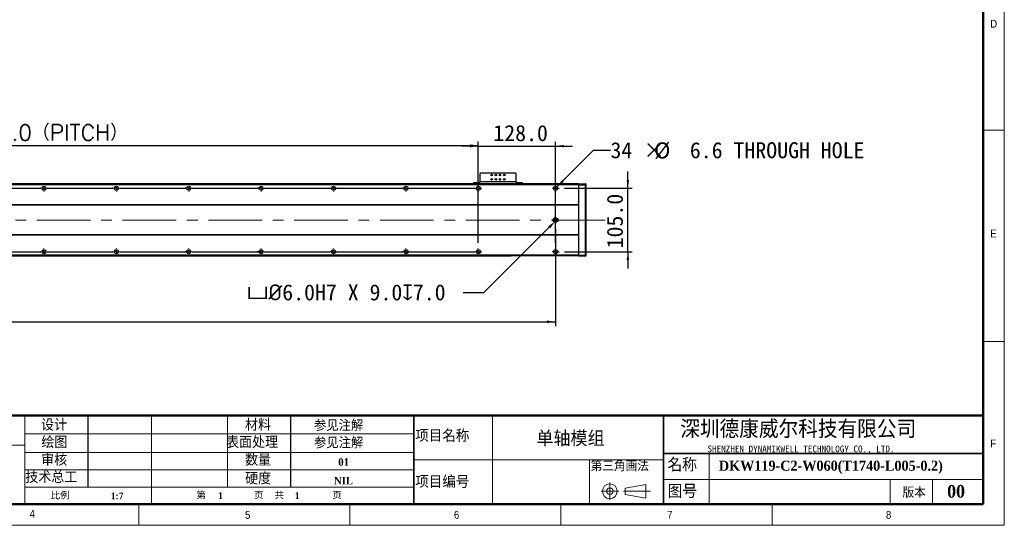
# Model space of a CAD drawing. Header units: millimetres. Extents: x 35 to 2905, y 35 to 2044.
# Tile 4 of 6: x 1273 to 2905, y 35 to 873. Entities that reach past the tile are written whole.
import ezdxf

# ---------------------------------------------------------------- set-up
doc = ezdxf.new("R2010")
doc.units = ezdxf.units.MM
doc.header["$LTSCALE"] = 7
doc.header["$PDSIZE"] = -1
doc.linetypes.add('CENTERX2', pattern=[20.32, 12.7, -2.54, 2.54, -2.54])
doc.layers.add('DIMNS', color=7, linetype='Continuous')
doc.styles.add('SLDTEXTSTYLE1', font='Gothic.ttf', dxfattribs={"width": 0.913})
doc.styles.add('SLDTEXTSTYLE2', font='timesbd.ttf', dxfattribs={"width": 0.933})
doc.styles.add('SLDTEXTSTYLE3', font='txt', dxfattribs={"bigfont": 'bigfont'})
doc.styles.add('SLDTEXTSTYLE4', font='txt', dxfattribs={"bigfont": 'bigfont'})
doc.styles.add('SLDTEXTSTYLE5', font='txt', dxfattribs={"bigfont": 'bigfont'})
doc.styles.add('SLDTEXTSTYLE6', font='txt')
doc.styles.add('SLDTEXTSTYLE7', font='timesbd.ttf', dxfattribs={"width": 0.933, "bigfont": 'bigfont'})
doc.styles.add('SLDTEXTSTYLE8', font='txt')
doc.styles.add('SLDTEXTSTYLE9', font='txt', dxfattribs={"bigfont": 'bigfont'})
doc.dimstyles.new('SLDDIMSTYLE0', dxfattribs={"dimtxt": 26.6, "dimasz": 14, "dimexe": 0, "dimexo": 0.0625, "dimgap": 6.65, "dimtad": 2, "dimdec": 1, "dimrnd": 1e-09, "dimzin": 4, "dimdsep": 46, "dimtxsty": 'SLDTEXTSTYLE8', "dimsah": 1, "dimcen": 0.09, "dimadec": 0, "dimazin": 1, "dimtfac": 1, "dimtdec": 1, "dimtofl": 0, "dimtmove": 0, "dimatfit": 3, "dimfxl": 0, "dimfrac": 2, "dimtolj": 1, "dimtzin": 12, "dimarcsym": 0})
doc.dimstyles.new('SLDDIMSTYLE1', dxfattribs={"dimtxt": 26.6, "dimasz": 14, "dimexe": 0, "dimexo": 0.0625, "dimgap": 6.65, "dimtad": 2, "dimdec": 1, "dimrnd": 1e-09, "dimzin": 4, "dimdsep": 46, "dimtxsty": 'SLDTEXTSTYLE8', "dimsah": 1, "dimcen": 0.09, "dimadec": 0, "dimazin": 1, "dimtfac": 1, "dimtdec": 1, "dimtmove": 0, "dimatfit": 0, "dimfxl": 0, "dimfrac": 2, "dimtolj": 1, "dimtzin": 12, "dimarcsym": 0})
doc.dimstyles.new('SLDDIMSTYLE5', dxfattribs={"dimtxt": 26.6, "dimasz": 14, "dimexe": 0, "dimexo": 0.0625, "dimgap": 6.65, "dimtad": 0, "dimtih": 1, "dimtoh": 1, "dimdec": 1, "dimrnd": 1e-09, "dimzin": 4, "dimdsep": 46, "dimtxsty": 'SLDTEXTSTYLE8', "dimsah": 1, "dimcen": 0, "dimadec": 0, "dimazin": 1, "dimtfac": 1, "dimtdec": 1, "dimtofl": 0, "dimtmove": 0, "dimatfit": 3, "dimfxl": 0, "dimfrac": 2, "dimtolj": 1, "dimtzin": 12, "dimarcsym": 0})
doc.dimstyles.new('SLDDIMSTYLE6', dxfattribs={"dimtxt": 26.6, "dimasz": 14, "dimexe": 0, "dimexo": 0.0625, "dimgap": 6.65, "dimtad": 0, "dimtih": 1, "dimtoh": 1, "dimdec": 1, "dimrnd": 1e-09, "dimzin": 12, "dimdsep": 46, "dimtxsty": 'SLDTEXTSTYLE8', "dimsah": 1, "dimcen": 0, "dimadec": 0, "dimazin": 3, "dimtfac": 1, "dimtdec": 1, "dimtofl": 0, "dimtmove": 0, "dimatfit": 3, "dimfxl": 0, "dimfrac": 2, "dimtolj": 1, "dimtzin": 12, "dimarcsym": 0})

# ---------------------------------------------------------------- blocks, each defined once
blk = doc.blocks.new('_D_13')
at = {"layer": 'DIMNS'}
for p, q in [((225, 532), (225, 365.2)), ((2161, 526.4), (2161, 365.2)), ((225, 372.2), (2161, 372.2))]:
    blk.add_line(p, q, dxfattribs=at)
for points in [[(225, 372.2), (239, 370.1), (239, 374.3)], [(2161, 372.2), (2147, 374.3), (2147, 370.1)]]:
    blk.add_solid(points, dxfattribs=at)
at = {"layer": 'DIMNS', "insert": (1131.8, 407.1), "char_height": 26.6, "attachment_point": 1, "style": 'SLDTEXTSTYLE8'}
blk.add_mtext('1936.0', dxfattribs=at)
blk = doc.blocks.new('_D_14')
at = {"layer": 'DIMNS'}
for p, q in [((2281, 593.4), (2281, 621.4)), ((2175.8, 593.4), (2288, 593.4)), ((2281, 488.4), (2281, 593.4)), ((2175.8, 488.4), (2288, 488.4)), ((2281, 488.4), (2281, 460.4))]:
    blk.add_line(p, q, dxfattribs=at)
for points in [[(2281, 593.4), (2283.1, 607.4), (2278.9, 607.4)], [(2281, 488.4), (2278.9, 474.4), (2283.1, 474.4)]]:
    blk.add_solid(points, dxfattribs=at)
at = {"layer": 'DIMNS', "insert": (2246.1, 493.9), "char_height": 26.6, "attachment_point": 1, "rotation": 90, "style": 'SLDTEXTSTYLE8'}
blk.add_mtext('105.0', dxfattribs=at)
blk = doc.blocks.new('_D_16')
at = {"layer": 'Defpoints', "color": 0}
for p in [(2160.4, 538.7), (2162.5, 540.9)]:
    blk.add_point(p, dxfattribs=at)
at = {"layer": 'DIMNS', "color": 0, "lineweight": -2}
for p, q in [((2042.2, 420.5), (2150.5, 528.8)), ((2007.9, 420.5), (2042.2, 420.5))]:
    blk.add_line(p, q, dxfattribs=at)
at = {"layer": 'DIMNS', "color": 0}
blk.add_solid([(2148.9, 530.5), (2152.2, 527.2), (2160.4, 538.7)], dxfattribs=at)
at = {"layer": 'DIMNS', "color": 0, "insert": (1649.5, 434.3), "char_height": 26.6, "attachment_point": 1, "style": 'SLDTEXTSTYLE8'}
blk.add_mtext('\\A1;{\\fGDT|b0|i0|c134|p2;v\\fISOCPEUR|b0|i0|c134|p34;%%C}6.0H7 X 9.0{\\fGDT|b0|i0|c134|p2;x}7.0', dxfattribs=at)
blk = doc.blocks.new('_D_17')
at = {"layer": 'DIMNS'}
for p, q in [((2163.4, 595.7), (2224.1, 656.4)), ((2224.1, 656.4), (2252.1, 656.4))]:
    blk.add_line(p, q, dxfattribs=at)
blk.add_solid([(2163.4, 595.7), (2174.8, 604.1), (2171.8, 607.1)], dxfattribs=at)
at = {"layer": 'DIMNS', "char_height": 26.6, "attachment_point": 1, "style": 'SLDTEXTSTYLE8'}
for s, insert in [('34 ×', (2252.1, 669.8)), ('%%c', (2324.5, 669.5)), (' 6.6 THROUGH HOLE', (2365.6, 669.8))]:
    blk.add_mtext(s, dxfattribs=dict(at, insert=insert))
blk = doc.blocks.new('_D_18')
at = {"layer": 'DIMNS'}
for p, q in [((353, 503.1), (353, 671.1)), ((2033, 503.1), (2033, 671.1)), ((353, 664.1), (2033, 664.1))]:
    blk.add_line(p, q, dxfattribs=at)
for points in [[(353, 664.1), (367, 662), (367, 666.2)], [(2033, 664.1), (2019, 666.2), (2019, 662)]]:
    blk.add_solid(points, dxfattribs=at)
at = {"layer": 'DIMNS', "char_height": 26.6, "attachment_point": 1}
for s, insert, style in [('=14×120.0（PITCH）', (1090.3, 699), 'SLDTEXTSTYLE9'), ('1680.0', (986.4, 699), 'SLDTEXTSTYLE8')]:
    blk.add_mtext(s, dxfattribs=dict(at, insert=insert, style=style))
blk = doc.blocks.new('_D_20')
at = {"layer": 'DIMNS'}
for p, q in [((2033, 503.1), (2033, 670.3)), ((2161, 503.1), (2161, 670.3)), ((2033, 663.3), (2005, 663.3)), ((2033, 663.3), (2161, 663.3)), ((2161, 663.3), (2189, 663.3))]:
    blk.add_line(p, q, dxfattribs=at)
for points in [[(2033, 663.3), (2019, 665.4), (2019, 661.2)], [(2161, 663.3), (2175, 661.2), (2175, 665.4)]]:
    blk.add_solid(points, dxfattribs=at)
at = {"layer": 'DIMNS', "insert": (2057.9, 698.2), "char_height": 26.6, "attachment_point": 1, "style": 'SLDTEXTSTYLE8'}
blk.add_mtext('128.0', dxfattribs=at)
blk = doc.blocks.new('SW_CENTERMARKSYMBOL_0')
at = {"layer": 'DIMNS', "color": 0}
for p, q in [((-5.08, 0), (-5.54, 0)), ((0, 0), (-2.54, 0)), ((0, 5.08), (0, 5.54)), ((0, 0), (0, 2.54)), ((0, 0), (0, -2.54)), ((0, 0), (2.54, 0)), ((5.08, 0), (5.54, 0)), ((0, -5.08), (0, -5.54))]:
    blk.add_line(p, q, dxfattribs=at)
blk = doc.blocks.new('SW_CENTERMARKSYMBOL_2')
at = {"layer": 'DIMNS', "color": 0}
for p, q in [((725.08, 0), (834.92, 0)), ((834.92, 0), (834.16, 0)), ((840, 0), (837.46, 0)), ((840, 0), (837.46, 0)), ((840, 0), (837.46, 0)), ((840, 0), (837.46, 0)), ((840, 0), (837.46, 0)), ((840, 0), (837.46, 0)), ((840, 0), (837.46, 0)), ((840, 5.08), (840, 5.84)), ((840, 0), (840, 2.54)), ((840, 0), (840, 2.54)), ((840, 0), (840, 2.54)), ((840, 0), (840, 2.54)), ((840, 0), (840, 2.54)), ((840, 0), (840, 2.54)), ((840, 0), (840, 2.54)), ((840, 0), (840, -2.54)), ((840, 0), (842.54, 0)), ((840, 0), (840, -2.54)), ((840, 0), (842.54, 0)), ((840, 0), (840, -2.54)), ((840, 0), (842.54, 0)), ((840, 0), (840, -2.54)), ((840, 0), (842.54, 0)), ((840, 0), (840, -2.54)), ((840, 0), (842.54, 0)), ((840, 0), (840, -2.54)), ((840, 0), (842.54, 0)), ((840, 0), (840, -2.54)), ((840, 0), (842.54, 0)), ((845.08, 0), (845.84, 0)), ((845.08, 0), (954.92, 0)), ((954.92, 0), (954.16, 0)), ((960, 0), (957.46, 0)), ((960, 0), (957.46, 0)), ((960, 0), (957.46, 0)), ((960, 0), (957.46, 0)), ((960, 0), (957.46, 0)), ((960, 0), (957.46, 0)), ((960, 5.08), (960, 5.84)), ((960, 0), (960, 2.54)), ((960, 0), (960, 2.54)), ((960, 0), (960, 2.54)), ((960, 0), (960, 2.54)), ((960, 0), (960, 2.54)), ((960, 0), (960, 2.54)), ((960, 0), (960, -2.54)), ((960, 0), (962.54, 0)), ((960, 0), (960, -2.54)), ((960, 0), (962.54, 0)), ((960, 0), (960, -2.54)), ((960, 0), (962.54, 0)), ((960, 0), (960, -2.54)), ((960, 0), (962.54, 0)), ((960, 0), (960, -2.54)), ((960, 0), (962.54, 0)), ((960, 0), (960, -2.54)), ((960, 0), (962.54, 0)), ((965.08, 0), (965.84, 0)), ((965.08, 0), (1074.92, 0)), ((1074.92, 0), (1074.16, 0)), ((1080, 0), (1077.46, 0)), ((1080, 0), (1077.46, 0)), ((1080, 0), (1077.46, 0)), ((1080, 0), (1077.46, 0)), ((1080, 0), (1077.46, 0)), ((1080, 5.08), (1080, 5.84)), ((1080, 0), (1080, 2.54)), ((1080, 0), (1080, 2.54)), ((1080, 0), (1080, 2.54)), ((1080, 0), (1080, 2.54)), ((1080, 0), (1080, 2.54)), ((1080, 0), (1080, -2.54)), ((1080, 0), (1082.54, 0)), ((1080, 0), (1080, -2.54)), ((1080, 0), (1082.54, 0)), ((1080, 0), (1080, -2.54)), ((1080, 0), (1082.54, 0)), ((1080, 0), (1080, -2.54)), ((1080, 0), (1082.54, 0)), ((1080, 0), (1080, -2.54)), ((1080, 0), (1082.54, 0)), ((1085.08, 0), (1085.84, 0)), ((1085.08, 0), (1194.92, 0)), ((1194.92, 0), (1194.16, 0)), ((1200, 0), (1197.46, 0)), ((1200, 0), (1197.46, 0)), ((1200, 0), (1197.46, 0)), ((1200, 0), (1197.46, 0)), ((1200, 5.08), (1200, 5.84)), ((1200, 0), (1200, 2.54)), ((1200, 0), (1200, 2.54)), ((1200, 0), (1200, 2.54)), ((1200, 0), (1200, 2.54)), ((1200, 0), (1200, -2.54)), ((1200, 0), (1202.54, 0)), ((1200, 0), (1200, -2.54)), ((1200, 0), (1202.54, 0)), ((1200, 0), (1200, -2.54)), ((1200, 0), (1202.54, 0)), ((1200, 0), (1200, -2.54)), ((1200, 0), (1202.54, 0)), ((1205.08, 0), (1205.84, 0)), ((1205.08, 0), (1314.92, 0)), ((1314.92, 0), (1314.16, 0)), ((1320, 0), (1317.46, 0)), ((1320, 0), (1317.46, 0)), ((1320, 0), (1317.46, 0)), ((1320, 5.08), (1320, 5.84)), ((1320, 0), (1320, 2.54)), ((1320, 0), (1320, 2.54)), ((1320, 0), (1320, 2.54)), ((1320, 0), (1320, -2.54)), ((1320, 0), (1322.54, 0)), ((1320, 0), (1320, -2.54)), ((1320, 0), (1322.54, 0)), ((1320, 0), (1320, -2.54)), ((1320, 0), (1322.54, 0)), ((1325.08, 0), (1325.84, 0)), ((1325.08, 0), (1434.92, 0)), ((1434.92, 0), (1434.16, 0)), ((1440, 0), (1437.46, 0)), ((1440, 0), (1437.46, 0)), ((1440, 5.08), (1440, 5.84)), ((1440, 0), (1440, 2.54)), ((1440, 0), (1440, 2.54)), ((1440, 0), (1440, -2.54)), ((1440, 0), (1442.54, 0)), ((1440, 0), (1440, -2.54)), ((1440, 0), (1442.54, 0)), ((1445.08, 0), (1445.84, 0)), ((1445.08, 0), (1554.92, 0)), ((1560, 0), (1557.46, 0)), ((1560, 5.08), (1560, 5.84)), ((1560, 0), (1560, 2.54)), ((1560, 0), (1560, -2.54)), ((1560, 0), (1562.54, 0)), ((1565.08, 0), (1565.84, 0)), ((840, -5.08), (840, -5.84)), ((960, -5.08), (960, -5.84)), ((1080, -5.08), (1080, -5.84)), ((1200, -5.08), (1200, -5.84)), ((1320, -5.08), (1320, -5.84)), ((1440, -5.08), (1440, -5.84)), ((1560, -5.08), (1560, -5.84))]:
    blk.add_line(p, q, dxfattribs=at)
blk = doc.blocks.new('SW_CENTERMARKSYMBOL_3')
at = {"layer": 'DIMNS', "color": 0}
for p, q in [((605.08, 0), (714.92, 0)), ((714.92, 0), (714.16, 0)), ((720, 0), (717.46, 0)), ((720, 0), (717.46, 0)), ((720, 0), (717.46, 0)), ((720, 0), (717.46, 0)), ((720, 0), (717.46, 0)), ((720, 0), (717.46, 0)), ((720, 0), (717.46, 0)), ((720, 5.08), (720, 5.84)), ((720, 0), (720, 2.54)), ((720, 0), (720, 2.54)), ((720, 0), (720, 2.54)), ((720, 0), (720, 2.54)), ((720, 0), (720, 2.54)), ((720, 0), (720, 2.54)), ((720, 0), (720, 2.54)), ((720, 0), (720, -2.54)), ((720, 0), (722.54, 0)), ((720, 0), (720, -2.54)), ((720, 0), (722.54, 0)), ((720, 0), (720, -2.54)), ((720, 0), (722.54, 0)), ((720, 0), (720, -2.54)), ((720, 0), (722.54, 0)), ((720, 0), (720, -2.54)), ((720, 0), (722.54, 0)), ((720, 0), (720, -2.54)), ((720, 0), (722.54, 0)), ((720, 0), (720, -2.54)), ((720, 0), (722.54, 0)), ((725.08, 0), (725.84, 0)), ((725.08, 0), (834.92, 0)), ((834.92, 0), (834.16, 0)), ((840, 0), (837.46, 0)), ((840, 0), (837.46, 0)), ((840, 0), (837.46, 0)), ((840, 0), (837.46, 0)), ((840, 0), (837.46, 0)), ((840, 0), (837.46, 0)), ((840, 5.08), (840, 5.84)), ((840, 0), (840, 2.54)), ((840, 0), (840, 2.54)), ((840, 0), (840, 2.54)), ((840, 0), (840, 2.54)), ((840, 0), (840, 2.54)), ((840, 0), (840, 2.54)), ((840, 0), (840, -2.54)), ((840, 0), (842.54, 0)), ((840, 0), (840, -2.54)), ((840, 0), (842.54, 0)), ((840, 0), (840, -2.54)), ((840, 0), (842.54, 0)), ((840, 0), (840, -2.54)), ((840, 0), (842.54, 0)), ((840, 0), (840, -2.54)), ((840, 0), (842.54, 0)), ((840, 0), (840, -2.54)), ((840, 0), (842.54, 0)), ((845.08, 0), (845.84, 0)), ((845.08, 0), (954.92, 0)), ((954.92, 0), (954.16, 0)), ((960, 0), (957.46, 0)), ((960, 0), (957.46, 0)), ((960, 0), (957.46, 0)), ((960, 0), (957.46, 0)), ((960, 0), (957.46, 0)), ((960, 5.08), (960, 5.84)), ((960, 0), (960, 2.54)), ((960, 0), (960, 2.54)), ((960, 0), (960, 2.54)), ((960, 0), (960, 2.54)), ((960, 0), (960, 2.54)), ((960, 0), (960, -2.54)), ((960, 0), (962.54, 0)), ((960, 0), (960, -2.54)), ((960, 0), (962.54, 0)), ((960, 0), (960, -2.54)), ((960, 0), (962.54, 0)), ((960, 0), (960, -2.54)), ((960, 0), (962.54, 0)), ((960, 0), (960, -2.54)), ((960, 0), (962.54, 0)), ((965.08, 0), (965.84, 0)), ((965.08, 0), (1074.92, 0)), ((1074.92, 0), (1074.16, 0)), ((1080, 0), (1077.46, 0)), ((1080, 0), (1077.46, 0)), ((1080, 0), (1077.46, 0)), ((1080, 0), (1077.46, 0)), ((1080, 5.08), (1080, 5.84)), ((1080, 0), (1080, 2.54)), ((1080, 0), (1080, 2.54)), ((1080, 0), (1080, 2.54)), ((1080, 0), (1080, 2.54)), ((1080, 0), (1080, -2.54)), ((1080, 0), (1082.54, 0)), ((1080, 0), (1080, -2.54)), ((1080, 0), (1082.54, 0)), ((1080, 0), (1080, -2.54)), ((1080, 0), (1082.54, 0)), ((1080, 0), (1080, -2.54)), ((1080, 0), (1082.54, 0)), ((1085.08, 0), (1085.84, 0)), ((1085.08, 0), (1194.92, 0)), ((1194.92, 0), (1194.16, 0)), ((1200, 0), (1197.46, 0)), ((1200, 0), (1197.46, 0)), ((1200, 0), (1197.46, 0)), ((1200, 5.08), (1200, 5.84)), ((1200, 0), (1200, 2.54)), ((1200, 0), (1200, 2.54)), ((1200, 0), (1200, 2.54)), ((1200, 0), (1200, -2.54)), ((1200, 0), (1202.54, 0)), ((1200, 0), (1200, -2.54)), ((1200, 0), (1202.54, 0)), ((1200, 0), (1200, -2.54)), ((1200, 0), (1202.54, 0)), ((1205.08, 0), (1205.84, 0)), ((1205.08, 0), (1314.92, 0)), ((1314.92, 0), (1314.16, 0)), ((1320, 0), (1317.46, 0)), ((1320, 0), (1317.46, 0)), ((1320, 5.08), (1320, 5.84)), ((1320, 0), (1320, 2.54)), ((1320, 0), (1320, 2.54)), ((1320, 0), (1320, -2.54)), ((1320, 0), (1322.54, 0)), ((1320, 0), (1320, -2.54)), ((1320, 0), (1322.54, 0)), ((1325.08, 0), (1325.84, 0)), ((1325.08, 0), (1434.92, 0)), ((1440, 0), (1437.46, 0)), ((1440, 5.08), (1440, 5.84)), ((1440, 0), (1440, 2.54)), ((1440, 0), (1440, -2.54)), ((1440, 0), (1442.54, 0)), ((1445.08, 0), (1445.84, 0)), ((720, -5.08), (720, -5.84)), ((840, -5.08), (840, -5.84)), ((960, -5.08), (960, -5.84)), ((1080, -5.08), (1080, -5.84)), ((1200, -5.08), (1200, -5.84)), ((1320, -5.08), (1320, -5.84)), ((1440, -5.08), (1440, -5.84))]:
    blk.add_line(p, q, dxfattribs=at)
blk = doc.blocks.new('SW_CENTERMARKSYMBOL_4')
at = {"layer": 'DIMNS', "color": 0}
for p, q in [((-5.08, 0), (-5.84, 0)), ((0, 0), (-2.54, 0)), ((0, 5.08), (0, 5.84)), ((0, 0), (0, 2.54)), ((0, 0), (0, -2.54)), ((0, 0), (2.54, 0)), ((5.08, 0), (5.84, 0)), ((0, -5.08), (0, -5.84))]:
    blk.add_line(p, q, dxfattribs=at)
blk = doc.blocks.new('SW_CENTERMARKSYMBOL_5')
at = {"layer": 'DIMNS', "color": 0}
for p, q in [((-5.08, 0), (-5.84, 0)), ((0, 0), (-2.54, 0)), ((0, 5.08), (0, 5.84)), ((0, 0), (0, 2.54)), ((0, 0), (0, -2.54)), ((0, 0), (2.54, 0)), ((5.08, 0), (5.84, 0)), ((0, -5.08), (0, -5.84))]:
    blk.add_line(p, q, dxfattribs=at)
blk = doc.blocks.new('SW_DOWELSYMBOL_1')
at = {"linetype": 'Continuous', "lineweight": 18}
h = blk.add_hatch(color=0, dxfattribs=at)
edge = h.paths.add_edge_path(flags=0)
edge.add_arc((0, 0), 3, 180, 270)
edge.add_line((0, -3), (0, 0))
edge.add_line((0, 0), (-3, 0))
h = blk.add_hatch(color=0, dxfattribs=at)
edge = h.paths.add_edge_path(flags=0)
edge.add_arc((0, 0), 3, 0, 90)
edge.add_line((0, 3), (0, 0))
edge.add_line((0, 0), (3, 0))
at = {"layer": 'DIMNS', "color": 0}
blk.add_circle((0, 0), 3, dxfattribs=at)
blk = doc.blocks.new('SW_DOWELSYMBOL_2')
at = {"linetype": 'Continuous', "lineweight": 18}
h = blk.add_hatch(color=0, dxfattribs=at)
edge = h.paths.add_edge_path(flags=0)
edge.add_arc((0, 0), 3, 180, 270)
edge.add_line((0, -3), (0, 0))
edge.add_line((0, 0), (-3, 0))
h = blk.add_hatch(color=0, dxfattribs=at)
edge = h.paths.add_edge_path(flags=0)
edge.add_arc((0, 0), 3, 0, 90)
edge.add_line((0, 3), (0, 0))
edge.add_line((0, 0), (3, 0))
at = {"layer": 'DIMNS', "color": 0}
blk.add_circle((0, 0), 3, dxfattribs=at)

msp = doc.modelspace()

# ---------------------------------------------------------------- linework, layer by layer
at = {"color": 7, "linetype": 'Continuous', "lineweight": 18}
for p, q in [((2905, 35), (2905, 2044)), ((2870, 2009), (2870, 70)), ((2870, 689.5), (2905, 689.5)), ((2870, 339.5), (2905, 339.5)), ((1281, 217), (1281, 192.5)), ((1281, 168), (1281, 217)), ((1281, 192.5), (1281, 217)), ((1491.29, 217), (1491.29, 70)), ((1617, 217), (1617, 98.04)), ((2056.78, 217), (2056.78, 70)), ((1281, 168), (1281, 192.5)), ((1281, 186.61), (1926.29, 186.61)), ((1281, 168), (1025.29, 168)), ((1281, 168), (1281, 70)), ((1281, 155.78), (1926.29, 155.78)), ((2415.65, 154), (2415.65, 70)), ((1926.29, 143.5), (2339.76, 143.5)), ((2217.1, 143.5), (2217.1, 70)), ((1281, 126.91), (1926.29, 126.91)), ((1926.29, 98.04), (1281, 98.04)), ((2251.06, 106.04), (2251.06, 77.44)), ((2276.67, 96.73), (2310.66, 102.61)), ((2310.66, 102.61), (2310.66, 80.22)), ((2339.76, 110.88), (2870, 110.88)), ((2716, 110.88), (2716, 70)), ((2786, 110.88), (2786, 70)), ((2236.5, 91.48), (2265.91, 91.48)), ((2273.64, 91.48), (2318.36, 91.48)), ((2276.67, 86.23), (2276.67, 96.73)), ((2276.67, 86.23), (2310.66, 80.22)), ((70, 70), (2870, 70)), ((861, 70), (2870, 70)), ((1470, 35), (1470, 70)), ((1820, 70), (1820, 35)), ((2170, 35), (2170, 70)), ((2520, 70), (2520, 35)), ((35, 35), (2905, 35))]:
    msp.add_line(p, q, dxfattribs=at)
at = {"color": 7, "linetype": 'Continuous', "lineweight": 50}
for p, q in [((2870, 2009), (2870, 70)), ((1025.29, 217), (1281, 217)), ((2870, 217), (1281, 217)), ((70, 70), (2870, 70))]:
    msp.add_line(p, q, dxfattribs=at)
at = {"color": 7, "linetype": 'Continuous', "lineweight": 25}
for p, q in [((2036.53, 618.66), (2035.53, 617.66)), ((2035.53, 617.66), (2035.53, 603.86)), ((2094.53, 618.66), (2036.53, 618.66)), ((2095.53, 617.66), (2094.53, 618.66)), ((2095.53, 603.86), (2095.53, 617.66)), ((2199.03, 600.86), (187.03, 600.86)), ((2199.03, 600.36), (187.03, 600.36)), ((2199.03, 599.36), (187.03, 599.36)), ((2025.53, 600.86), (2025.53, 602.86)), ((2025.53, 602.86), (2026.53, 602.86)), ((2026.53, 602.86), (2026.53, 600.86)), ((2026.53, 602.86), (2034.53, 602.86)), ((2034.53, 602.86), (2034.53, 600.86)), ((2035.53, 602.86), (2034.53, 602.86)), ((2095.53, 603.86), (2035.53, 603.86)), ((2035.53, 600.86), (2035.53, 603.86)), ((2095.53, 603.86), (2095.53, 600.86)), ((2096.53, 602.86), (2095.53, 602.86)), ((2096.53, 602.86), (2096.53, 600.86)), ((2096.53, 602.86), (2104.53, 602.86)), ((2104.53, 600.86), (2104.53, 602.86)), ((2104.53, 602.86), (2105.53, 602.86)), ((2105.53, 602.86), (2105.53, 600.86)), ((2199.03, 600.56), (2199.33, 600.86)), ((2199.03, 600.86), (2199.03, 600.56)), ((2199.03, 600.36), (2199.03, 600.56)), ((2199.03, 600.36), (2199.03, 599.36)), ((2199.03, 599.36), (2199.03, 565.86)), ((2199.03, 598.73), (2199.33, 598.86)), ((2199.33, 600.86), (2199.33, 598.86)), ((2199.33, 600.86), (2210.73, 600.86)), ((2199.33, 598.86), (2199.33, 482.86)), ((2210.73, 598.86), (2199.33, 598.86)), ((2210.73, 598.86), (2210.73, 600.86)), ((2211.03, 600.56), (2210.73, 600.86)), ((2210.73, 482.86), (2210.73, 598.86)), ((2211.03, 598.73), (2210.73, 598.86)), ((2211.03, 600.56), (2211.03, 598.73)), ((2211.03, 598.73), (2211.03, 482.98)), ((2199.03, 565.86), (187.03, 565.86)), ((2199.03, 565.36), (187.03, 565.36)), ((2199.03, 565.86), (2199.03, 565.36)), ((2199.03, 565.36), (2199.03, 516.36)), ((2162.53, 543.86), (2159.53, 543.86)), ((2159.53, 537.86), (2162.53, 537.86)), ((2199.03, 516.36), (187.03, 516.36)), ((2199.03, 515.86), (187.03, 515.86)), ((2199.03, 516.36), (2199.03, 515.86)), ((2199.03, 515.86), (2199.03, 482.36)), ((2199.03, 482.36), (187.03, 482.36)), ((2199.03, 481.36), (187.03, 481.36)), ((2087.53, 481.26), (317.53, 481.26)), ((2087.53, 481.06), (317.53, 481.06)), ((2087.53, 481.36), (2087.53, 481.26)), ((2087.53, 481.06), (2087.53, 481.26)), ((2199.03, 482.98), (2199.33, 482.86)), ((2199.03, 482.36), (2199.03, 481.36)), ((2199.03, 481.16), (2199.03, 481.36)), ((2199.03, 481.16), (2199.33, 480.86)), ((2199.33, 482.86), (2199.33, 480.86)), ((2199.33, 482.86), (2210.73, 482.86)), ((2210.73, 480.86), (2199.33, 480.86)), ((2211.03, 482.98), (2210.73, 482.86)), ((2210.73, 480.86), (2210.73, 482.86)), ((2211.03, 481.16), (2210.73, 480.86)), ((2211.03, 482.98), (2211.03, 481.16))]:
    msp.add_line(p, q, dxfattribs=at)
at = {"color": 7, "linetype": 'Continuous', "lineweight": 35}
for p, q in [((1926.29, 217), (1926.29, 70)), ((2339.76, 217), (2339.76, 70)), ((2339.76, 154), (2870, 154))]:
    msp.add_line(p, q, dxfattribs=at)
at = {"color": 7, "linetype": 'Continuous', "lineweight": 25}
for centre, radius in [((2055.03, 615.36), 1.25), ((2055.03, 608.36), 1.25), ((2062.03, 615.36), 1.25), ((2062.03, 608.36), 1.25), ((2069.03, 615.36), 1.25), ((2069.03, 608.36), 1.25), ((2076.03, 615.36), 1.25), ((2076.03, 608.36), 1.25), ((1313.03, 593.36), 3.3), ((1433.03, 593.36), 3.3), ((1553.03, 593.36), 3.3), ((1673.03, 593.36), 3.3), ((1793.03, 593.36), 3.3), ((1913.03, 593.36), 3.3), ((2033.03, 593.36), 3.3), ((2161.03, 593.36), 3.3), ((1313.03, 488.36), 3.3), ((1433.03, 488.36), 3.3), ((1553.03, 488.36), 3.3), ((1673.03, 488.36), 3.3), ((1793.03, 488.36), 3.3), ((1913.03, 488.36), 3.3), ((2033.03, 488.36), 3.3), ((2161.03, 488.36), 3.3)]:
    msp.add_circle(centre, radius, dxfattribs=at)
at = {"color": 7, "linetype": 'Continuous', "lineweight": 18}
for radius in [12.25, 5.25]:
    msp.add_circle((2251.06, 91.48), radius, dxfattribs=at)
at = {"color": 7, "linetype": 'Continuous', "lineweight": 25}
for centre, start, end in [((2159.53, 540.86), 90, 270), ((2162.53, 540.86), 270, 90)]:
    msp.add_arc(centre, 3, start, end, dxfattribs=at)
at = {"layer": 'DIMNS', "linetype": 'CENTERX2', "lineweight": 18}
msp.add_line((2243.48, 540.86), (142.58, 540.86), dxfattribs=at)
at = {"layer": 'DIMNS', "color": 7}
for p, q in [((1386.18, 98.04), (1386.18, 217)), ((1721.53, 217), (1721.53, 98.04))]:
    msp.add_line(p, q, dxfattribs=at)

# ---------------------------------------------------------------- block references
at = {"layer": 'DIMNS'}
for name, p in [('SW_CENTERMARKSYMBOL_3', (593.03, 593.36)), ('SW_CENTERMARKSYMBOL_4', (2161.03, 593.36)), ('SW_CENTERMARKSYMBOL_0', (2161.03, 540.86)), ('SW_DOWELSYMBOL_1', (2159.53, 540.86)), ('SW_DOWELSYMBOL_2', (2162.53, 540.86)), ('SW_CENTERMARKSYMBOL_2', (473.03, 488.36)), ('SW_CENTERMARKSYMBOL_5', (2161.03, 488.36))]:
    msp.add_blockref(name, p, dxfattribs=at)

# ---------------------------------------------------------------- texts
at = {"color": 7, "linetype": 'Continuous', "lineweight": 0}
for s, insert, char_height, attachment_point, style in [('D', (2881.67, 872.52), 12.96, 1, 'SLDTEXTSTYLE1'), ('E', (2881.67, 524.92), 12.96, 1, 'SLDTEXTSTYLE1'), ('设计', (1308.15, 211.2), 19.6, 1, 'SLDTEXTSTYLE4'), ('材料', (1646.32, 211.2), 19.6, 1, 'SLDTEXTSTYLE4'), ('参见注解', (1760.75, 209.7), 18.521, 1, 'SLDTEXTSTYLE3'), ('深圳德康威尔科技有限公司', (2367.78, 209.07), 29.6333, 1, 'SLDTEXTSTYLE5'), ('项目名称', (1928.53, 193.57), 20.373, 1, 'SLDTEXTSTYLE4'), ('绘图', (1308.57, 182.46), 19.6, 1, 'SLDTEXTSTYLE4'), ('表面处理', (1614.87, 182.46), 19.6, 1, 'SLDTEXTSTYLE4'), ('参见注解', (1760.75, 180.95), 18.521, 1, 'SLDTEXTSTYLE3'), ('单轴模组', (2129.33, 190.67), 22.225, 1, 'SLDTEXTSTYLE7'), ('SHENZHEN DYNAMIKWELL TECHNOLOGY CO., LTD.', (2413.02, 167.18), 11.1125, 1, 'SLDTEXTSTYLE6'), ('F', (2881.67, 176.95), 12.96, 1, 'SLDTEXTSTYLE1'), ('审核', (1308.34, 153.23), 19.6, 1, 'SLDTEXTSTYLE4'), ('数量', (1646.38, 153.23), 19.6, 1, 'SLDTEXTSTYLE4'), ('名称', (2346.56, 146.34), 22.225, 1, 'SLDTEXTSTYLE4'), ('01', (1800.9, 146.22), 12.6, 1, 'SLDTEXTSTYLE2'), ('DKW119-C2-W060(T1740-L005-0.2)', (2431.84, 142.09), 16.6687, 1, 'SLDTEXTSTYLE2'), ('技术总工', (1282.02, 124.6), 19.6, 1, 'SLDTEXTSTYLE4'), ('硬度', (1646.39, 122.25), 19.6, 1, 'SLDTEXTSTYLE4'), ('NIL', (1793.67, 115.25), 12.6, 1, 'SLDTEXTSTYLE2'), ('项目编号', (1928.53, 117.29), 20.373, 1, 'SLDTEXTSTYLE4'), ('图号', (2346.86, 102.52), 22.225, 1, 'SLDTEXTSTYLE4'), ('版本', (2736.3, 98.31), 17.5, 1, 'SLDTEXTSTYLE4'), ('00', (2825.06, 101.8), 21, 2, 'SLDTEXTSTYLE2'), ('比例', (1324.1, 89.33), 11.2, 1, 'SLDTEXTSTYLE4'), ('1:7', (1423.69, 89.32), 11.2, 1, 'SLDTEXTSTYLE2'), ('第        页', (1565.66, 89.74), 11.2, 1, 'SLDTEXTSTYLE4'), ('1', (1601.53, 89.74), 11.2, 1, 'SLDTEXTSTYLE2'), ('共        页', (1695.31, 89.74), 11.2, 1, 'SLDTEXTSTYLE4'), ('1', (1728.74, 89.74), 11.2, 1, 'SLDTEXTSTYLE2'), ('4', (1289.17, 60.52), 12.96, 1, 'SLDTEXTSTYLE1'), ('5', (1646.39, 58.78), 12.96, 1, 'SLDTEXTSTYLE1'), ('6', (1992.6, 58.78), 12.96, 1, 'SLDTEXTSTYLE1'), ('7', (2346.02, 58.78), 12.96, 1, 'SLDTEXTSTYLE1'), ('8', (2708.84, 58.78), 12.96, 1, 'SLDTEXTSTYLE1')]:
    msp.add_mtext(s, dxfattribs=dict(at, insert=insert, char_height=char_height, attachment_point=attachment_point, style=style))
at = {"layer": 'DIMNS', "color": 7, "insert": (2219.42, 142.13), "char_height": 17.5, "attachment_point": 1, "style": 'SLDTEXTSTYLE4'}
msp.add_mtext('第三角画法', dxfattribs=at)

# ---------------------------------------------------------------- dimensions: what is measured, and where the dimension line sits
at = {"layer": 'DIMNS'}
dim = msp.add_linear_dim(base=(2033.03, 664.1), p1=(353.03, 494.2), p2=(2033.03, 494.2), text='<>=14×120.0（PITCH）', dimstyle='SLDDIMSTYLE0', dxfattribs=at)
dim.commit()
dim.dimension.update_dxf_attribs({"geometry": '_D_18', "text_midpoint": (1204.89, 664.1), "dimtype": 160})
for base, p1, p2, dimstyle, picture, middle in [((2161.03, 663.29), (2033.03, 494.2), (2161.03, 494.2), 'SLDDIMSTYLE1', '_D_20', (2100.31, 663.29)), ((2161.03, 372.19), (225.03, 540.86), (2161.03, 535.32), 'SLDDIMSTYLE0', '_D_13', (1183.74, 372.19))]:
    dim = msp.add_linear_dim(base=base, p1=p1, p2=p2, dimstyle=dimstyle, dxfattribs=at)
    dim.commit()
    dim.dimension.update_dxf_attribs({"geometry": picture, "text_midpoint": middle, "dimtype": 160})
dim = msp.add_diameter_dim_2p(p1=(2158.7, 591.03), p2=(2163.37, 595.69), text='34 ×<> THROUGH HOLE\\P', dimstyle='SLDDIMSTYLE6', dxfattribs=at)
dim.commit()
dim.dimension.update_dxf_attribs({"geometry": '_D_17', "text_midpoint": (2473.15, 656.39), "dimtype": 163})
dim = msp.add_linear_dim(base=(2281.03, 593.36), p1=(2166.87, 488.36), p2=(2166.87, 593.36), angle=90, dimstyle='SLDDIMSTYLE1', dxfattribs=at)
dim.commit()
dim.dimension.update_dxf_attribs({"geometry": '_D_14', "text_midpoint": (2281.03, 536.25), "dimtype": 160})
dim = msp.add_radius_dim(center=(2162.53, 540.86), mpoint=(2160.41, 538.74), text='{\\fGDT|b0|i0|c134|p2;v\\fISOCPEUR|b0|i0|c134|p34;%%C}6.0H7 X 9.0{\\fGDT|b0|i0|c134|p2;x}7.0', dimstyle='SLDDIMSTYLE5', override={"dimpost": '<>'}, dxfattribs=at)
dim.commit()
dim.dimension.update_dxf_attribs({"geometry": '_D_16', "text_midpoint": (1825.38, 420.51), "dimtype": 164})

doc.saveas('drawing.dxf')
